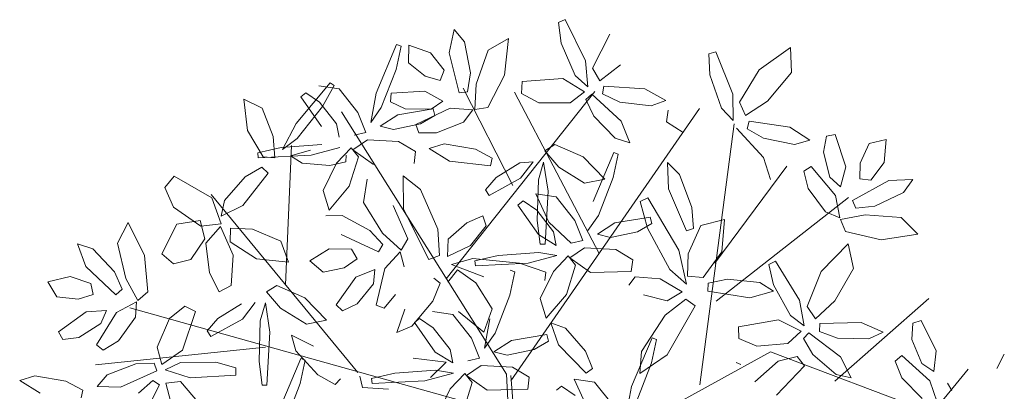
# Model space of a CAD drawing. Header units: millimetres. Extents: x -1567 to 968, y -503 to 481.
# Tile 53 of 145: x -502.01 to -498.9, y -74.14 to -72.97. Entities that reach past the tile are written whole.
import ezdxf

# ---------------------------------------------------------------- set-up
doc = ezdxf.new("R2010")
doc.units = ezdxf.units.MM
doc.layers.add('ARBOLES', color=2, linetype='Continuous')
doc.layers.add('cota', color=253, linetype='Continuous', lineweight=0)

# ---------------------------------------------------------------- blocks, each defined once
blk = doc.blocks.new('ARR2')
at = {"layer": 'ARBOLES', "color": 35, "lineweight": 5, "true_color": 0x906b47}
for p, q in [((2741.0943, 1215.9907), (2741.0724, 1215.982)), ((2741.158, 1215.861), (2741.0943, 1215.9907)), ((2740.7432, 1215.9601), (2740.7275, 1215.8854)), ((2740.7756, 1215.921), (2740.7432, 1215.9601)), ((2741.0724, 1215.982), (2741.0812, 1215.9163)), ((2740.9148, 1215.9314), (2740.8508, 1215.894)), ((2740.9022, 1215.8152), (2740.9148, 1215.9314)), ((2741.1806, 1215.8379), (2741.2344, 1215.9446)), ((2740.4969, 1215.758), (2740.5613, 1215.9124)), ((2740.5757, 1215.9071), (2740.5597, 1215.8335)), ((2740.5613, 1215.9124), (2740.5757, 1215.9071)), ((2740.6001, 1215.91), (2740.5986, 1215.8547)), ((2740.6682, 1215.8859), (2740.6001, 1215.91)), ((2740.7946, 1215.8229), (2740.7756, 1215.921)), ((2740.8508, 1215.894), (2740.8132, 1215.7865)), ((2741.0812, 1215.9163), (2741.1256, 1215.8145)), ((2741.706, 1215.8322), (2741.805, 1215.9032)), ((2741.805, 1215.9032), (2741.8089, 1215.8235)), ((2740.7117, 1215.8316), (2740.6682, 1215.8859)), ((2740.7275, 1215.8854), (2740.7593, 1215.7592)), ((2741.5701, 1215.8892), (2741.5475, 1215.8824)), ((2741.5475, 1215.8824), (2741.5511, 1215.8162)), ((2741.6232, 1215.7549), (2741.5701, 1215.8892)), ((2740.5986, 1215.8547), (2740.6513, 1215.8117)), ((2740.6992, 1215.7981), (2740.7117, 1215.8316)), ((2741.1652, 1215.7782), (2741.158, 1215.861)), ((2741.2032, 1215.7974), (2741.1806, 1215.8379)), ((2741.269, 1215.8479), (2741.2032, 1215.7974)), ((2741.644, 1215.7301), (2741.706, 1215.8322)), ((2740.6513, 1215.8117), (2740.6992, 1215.7981)), ((2740.7854, 1215.7631), (2740.7946, 1215.8229)), ((2740.8494, 1215.713), (2740.9022, 1215.8152)), ((2741.0867, 1215.8046), (2740.9583, 1215.7949)), ((2741.1544, 1215.7623), (2741.0867, 1215.8046)), ((2741.1256, 1215.8145), (2741.1652, 1215.7782)), ((2741.5511, 1215.8162), (2741.5873, 1215.7111)), ((2741.8089, 1215.8235), (2741.7329, 1215.7331)), ((2740.3517, 1215.7915), (2740.3638, 1215.7823)), ((2740.8132, 1215.7865), (2740.8081, 1215.7072)), ((2740.9583, 1215.7949), (2740.9557, 1215.7574)), ((2741.2157, 1215.7806), (2741.2116, 1215.756)), ((2741.3455, 1215.7719), (2741.2157, 1215.7806)), ((2741.4121, 1215.7357), (2741.3455, 1215.7719)), ((2740.651, 1215.7651), (2740.5439, 1215.7583)), ((2740.7079, 1215.7335), (2740.651, 1215.7651)), ((2740.7593, 1215.7592), (2740.7854, 1215.7631)), ((2740.9557, 1215.7574), (2741.0108, 1215.7283)), ((2741.1092, 1215.7278), (2741.1544, 1215.7623)), ((2741.1782, 1215.7554), (2741.1595, 1215.7388)), ((2741.1595, 1215.7388), (2741.1841, 1215.6858)), ((2741.2706, 1215.6699), (2741.1782, 1215.7554)), ((2741.2116, 1215.756), (2741.266, 1215.73)), ((2740.8081, 1215.7072), (2740.8494, 1215.713)), ((2741.0108, 1215.7283), (2741.1092, 1215.7278)), ((2741.266, 1215.73), (2741.3652, 1215.718)), ((2741.3652, 1215.718), (2741.4121, 1215.7357)), ((2741.419, 1215.7048), (2741.4134, 1215.6677)), ((2741.4134, 1215.6677), (2741.466, 1215.6343))]:
    blk.add_line(p, q, dxfattribs=at)
at = {"layer": 'ARBOLES', "color": 74, "lineweight": 5, "true_color": 0x4bb521}
for p, q in [((2740.5597, 1215.8335), (2740.5131, 1215.7133)), ((2740.2447, 1215.6629), (2740.3517, 1215.7915)), ((2740.3155, 1215.7818), (2740.3795, 1215.772)), ((2740.3638, 1215.7823), (2740.3269, 1215.7166)), ((2740.3795, 1215.772), (2740.4392, 1215.697)), ((2740.9283, 1215.4661), (2740.7715, 1215.7746)), ((2740.0784, 1215.739), (2740.1366, 1215.7108)), ((2740.0908, 1215.6409), (2740.0784, 1215.739)), ((2740.2591, 1215.7464), (2740.275, 1215.7598)), ((2740.3237, 1215.6533), (2740.2591, 1215.7464)), ((2740.275, 1215.7598), (2740.3182, 1215.7302)), ((2740.4795, 1215.666), (2740.4969, 1215.758)), ((2740.5439, 1215.7583), (2740.5421, 1215.7305)), ((2740.7181, 1215.1712), (2741.1878, 1215.7637)), ((2741.2009, 1215.2512), (2740.9339, 1215.7613)), ((2740.1366, 1215.7108), (2740.1716, 1215.6216)), ((2740.3269, 1215.7166), (2740.2471, 1215.6155)), ((2740.3182, 1215.7302), (2740.3715, 1215.6613)), ((2740.5131, 1215.7133), (2740.4795, 1215.666)), ((2740.5421, 1215.7305), (2740.5883, 1215.7088)), ((2740.5649, 1215.69), (2740.6768, 1215.7084)), ((2740.5883, 1215.7088), (2740.6705, 1215.7081)), ((2740.7306, 1215.7109), (2740.6224, 1215.6593)), ((2740.6705, 1215.7081), (2740.7079, 1215.7335)), ((2740.6768, 1215.7084), (2740.682, 1215.6882)), ((2740.8019, 1215.7058), (2740.7306, 1215.7109)), ((2740.9225, 1214.8488), (2741.5179, 1215.7101)), ((2740.9083, 1214.8699), (2740.3874, 1215.6998)), ((2740.4392, 1215.697), (2740.4639, 1215.6344)), ((2740.5097, 1215.6541), (2740.5649, 1215.69)), ((2740.682, 1215.6882), (2740.6367, 1215.6619)), ((2740.7731, 1215.6667), (2740.8019, 1215.7058)), ((2741.1841, 1215.6858), (2741.2513, 1215.6163)), ((2740.2011, 1215.5801), (2740.2447, 1215.6629)), ((2740.3715, 1215.6613), (2740.3799, 1215.6189)), ((2740.5516, 1215.6435), (2740.5097, 1215.6541)), ((2740.6367, 1215.6619), (2740.5516, 1215.6435)), ((2740.6224, 1215.6593), (2740.6314, 1215.633)), ((2740.6878, 1215.6326), (2740.7731, 1215.6667)), ((2741.2979, 1215.6015), (2741.2706, 1215.6699)), ((2740.1395, 1215.5571), (2740.0908, 1215.6409)), ((2740.1716, 1215.6216), (2740.1769, 1215.5545)), ((2740.2471, 1215.6155), (2740.2011, 1215.5801)), ((2740.4639, 1215.6344), (2740.4274, 1215.6259)), ((2740.6314, 1215.633), (2740.6878, 1215.6326)), ((2741.2513, 1215.6163), (2741.2979, 1215.6015)), ((2740.1231, 1215.5696), (2740.1965, 1215.5868)), ((2740.1965, 1215.5868), (2740.325, 1215.5964)), ((2740.2106, 1215.153), (2740.2292, 1215.5932)), ((2740.3822, 1215.5865), (2740.2916, 1215.5626)), ((2740.3715, 1215.5367), (2740.4174, 1215.5861)), ((2740.4174, 1215.5861), (2740.4407, 1215.5567)), ((2740.4696, 1215.6112), (2740.4227, 1215.5791)), ((2740.5679, 1215.6056), (2740.4696, 1215.6112)), ((2740.6214, 1215.5737), (2740.5679, 1215.6056)), ((2740.7118, 1215.5988), (2740.6641, 1215.5836)), ((2740.6641, 1215.5836), (2740.7288, 1215.5439)), ((2740.8103, 1215.5817), (2740.7118, 1215.5988)), ((2741.0299, 1215.5757), (2741.0615, 1215.5959)), ((2741.0615, 1215.5959), (2741.1505, 1215.5575)), ((2740.1246, 1215.5544), (2740.1231, 1215.5696)), ((2740.2916, 1215.5626), (2740.1246, 1215.5544)), ((2740.1769, 1215.5545), (2740.1395, 1215.5571)), ((2740.2265, 1215.5599), (2740.2898, 1215.578)), ((2740.2634, 1215.5374), (2740.2265, 1215.5599)), ((2740.4021, 1215.5626), (2740.4012, 1215.5418)), ((2740.4407, 1215.5567), (2740.412, 1215.4642)), ((2740.4227, 1215.5791), (2740.4881, 1215.5333)), ((2740.6169, 1215.5365), (2740.6214, 1215.5737)), ((2740.8633, 1215.553), (2740.8103, 1215.5817)), ((2740.858, 1215.5286), (2740.8633, 1215.553)), ((2741.074, 1215.5249), (2741.0299, 1215.5757)), ((2741.1505, 1215.5575), (2741.2188, 1215.4861)), ((2741.1825, 1215.4165), (2741.247, 1215.5708)), ((2741.2613, 1215.5656), (2741.2453, 1215.4919)), ((2741.247, 1215.5708), (2741.2613, 1215.5656)), ((2740.1362, 1215.5242), (2740.0835, 1215.4945)), ((2740.1553, 1215.5061), (2740.1362, 1215.5242)), ((2740.3501, 1215.53), (2740.2634, 1215.5374)), ((2740.3295, 1215.4506), (2740.3715, 1215.5367)), ((2740.4012, 1215.5418), (2740.3501, 1215.53)), ((2740.7288, 1215.5439), (2740.858, 1215.5286)), ((2740.8761, 1215.4923), (2740.9502, 1215.538)), ((2740.9502, 1215.538), (2740.9932, 1215.5419)), ((2740.9932, 1215.5419), (2740.9531, 1215.4897)), ((2741.0098, 1215.485), (2741.0257, 1215.5408)), ((2741.0257, 1215.5408), (2741.0399, 1215.4482)), ((2741.1553, 1215.4741), (2741.074, 1215.5249)), ((2740.0756, 1215.4032), (2740.1553, 1215.5061)), ((2740.5822, 1215.4968), (2740.5832, 1215.3922)), ((2740.637, 1215.4539), (2740.5822, 1215.4968)), ((2740.8421, 1215.4525), (2740.8761, 1215.4923)), ((2740.9531, 1215.4897), (2740.8537, 1215.4352)), ((2741.2453, 1215.4919), (2741.1987, 1215.3718)), ((2740.412, 1215.4642), (2740.3481, 1215.3887)), ((2740.4684, 1215.4864), (2740.4573, 1215.4131)), ((2741.0058, 1215.3562), (2741.0098, 1215.485)), ((2741.2188, 1215.4861), (2741.1553, 1215.4741)), ((2740.6912, 1215.3281), (2740.637, 1215.4539)), ((2740.8537, 1215.4352), (2740.8421, 1215.4525)), ((2741.0012, 1215.4403), (2741.0651, 1215.4305)), ((2741.0418, 1215.3502), (2741.0012, 1215.4403)), ((2741.0399, 1215.4482), (2741.0305, 1215.2812)), ((2741.0651, 1215.4305), (2741.1248, 1215.3555)), ((2740.9447, 1215.4048), (2740.9607, 1215.4183)), ((2741.0094, 1215.3118), (2740.9447, 1215.4048)), ((2740.9607, 1215.4183), (2741.0038, 1215.3887)), ((2741.0038, 1215.3887), (2741.0571, 1215.3198)), ((2741.1987, 1215.3718), (2741.1651, 1215.3244)), ((2741.2505, 1215.3485), (2741.3624, 1215.3668)), ((2741.113, 1215.2844), (2741.0418, 1215.3502)), ((2741.1248, 1215.3555), (2741.1496, 1215.2929)), ((2741.1954, 1215.3126), (2741.2505, 1215.3485)), ((2741.2372, 1215.3019), (2741.1954, 1215.3126)), ((2741.3223, 1215.3204), (2741.2372, 1215.3019)), ((2741.1496, 1215.2929), (2741.113, 1215.2844)), ((2741.103, 1215.2445), (2741.1263, 1215.2152)), ((2741.1552, 1215.2696), (2741.1083, 1215.2375)), ((2741.2535, 1215.2641), (2741.1552, 1215.2696)), ((2741.307, 1215.2322), (2741.2535, 1215.2641)), ((2741.1263, 1215.2152), (2741.0976, 1215.1226)), ((2741.1083, 1215.2375), (2741.1738, 1215.1918)), ((2741.1738, 1215.1918), (2741.3025, 1215.1949)), ((2741.0976, 1215.1226), (2741.0338, 1215.0471)), ((2741.4091, 1215.057), (2741.3349, 1214.9418)), ((2741.0488, 1215.0328), (2741.0725, 1214.9631)), ((2741.0945, 1215.0156), (2741.0488, 1215.0328)), ((2741.1581, 1214.9428), (2741.0945, 1215.0156)), ((2741.0725, 1214.9631), (2741.1604, 1214.873)), ((2741.3037, 1214.8311), (2741.3682, 1214.9854)), ((2741.3825, 1214.9802), (2741.3665, 1214.9065)), ((2741.18, 1214.8886), (2741.1581, 1214.9428)), ((2741.3349, 1214.9418), (2741.3299, 1214.8724)), ((2741.3299, 1214.8724), (2741.4162, 1214.9316)), ((2741.3665, 1214.9065), (2741.3199, 1214.7864)), ((2741.1604, 1214.873), (2741.18, 1214.8886)), ((2741.1224, 1214.8549), (2741.1863, 1214.8451)), ((2741.1631, 1214.7648), (2741.1224, 1214.8549)), ((2741.1863, 1214.8451), (2741.246, 1214.7701)), ((2741.0659, 1214.8194), (2741.0819, 1214.8328)), ((2741.0819, 1214.8328), (2741.1251, 1214.8032)), ((2741.2863, 1214.739), (2741.3037, 1214.8311))]:
    blk.add_line(p, q, dxfattribs=at)
at = {"layer": 'ARBOLES', "color": 86, "lineweight": 5, "true_color": 0x1a760a}
for p, q in [((2741.6239, 1215.6718), (2741.6232, 1215.7549)), ((2741.5873, 1215.7111), (2741.6239, 1215.6718)), ((2741.6633, 1215.6879), (2741.644, 1215.7301)), ((2741.7329, 1215.7331), (2741.6633, 1215.6879)), ((2741.5187, 1214.8365), (2741.6275, 1215.6613)), ((2741.7204, 1215.5555), (2741.635, 1215.648)), ((2741.6744, 1215.6702), (2741.6684, 1215.6459)), ((2741.6684, 1215.6459), (2741.7206, 1215.6158)), ((2741.8031, 1215.6512), (2741.6744, 1215.6702)), ((2741.8666, 1215.6098), (2741.8031, 1215.6512)), ((2741.7206, 1215.6158), (2741.8185, 1215.596)), ((2741.8185, 1215.596), (2741.8666, 1215.6098)), ((2741.7421, 1215.4851), (2741.7204, 1215.5555)), ((2741.5662, 1215.2212), (2741.7939, 1215.5281)), ((2741.4996, 1215.3311), (2741.4942, 1215.3972)), ((2741.5223, 1215.3397), (2741.4825, 1215.251)), ((2741.5973, 1215.3589), (2741.5223, 1215.3397)), ((2741.5881, 1215.2565), (2741.5973, 1215.3589)), ((2741.4773, 1215.3236), (2741.4996, 1215.3311)), ((2741.4765, 1215.1551), (2741.4524, 1215.262)), ((2741.4825, 1215.251), (2741.4805, 1215.1803)), ((2741.5298, 1215.1761), (2741.5881, 1215.2565)), ((2741.7583, 1215.2279), (2741.7373, 1215.2173)), ((2741.7373, 1215.2173), (2741.7521, 1215.1527)), ((2741.8337, 1215.1046), (2741.7583, 1215.2279)), ((2741.4805, 1215.1803), (2741.5298, 1215.1761)), ((2741.8584, 1215.0838), (2741.902, 1215.195)), ((2741.544, 1215.1331), (2741.5456, 1215.158)), ((2741.5456, 1215.158), (2741.6063, 1215.1709)), ((2741.6063, 1215.1709), (2741.7088, 1215.1601)), ((2741.7088, 1215.1601), (2741.7519, 1215.1323)), ((2741.7521, 1215.1527), (2741.8057, 1215.0554)), ((2741.4632, 1215.1309), (2741.416, 1215.102)), ((2741.6766, 1215.1121), (2741.544, 1215.1331)), ((2741.7519, 1215.1323), (2741.6766, 1215.1121)), ((2741.4748, 1215.1076), (2741.4091, 1215.057)), ((2741.4162, 1214.9316), (2741.5043, 1215.0867)), ((2741.5043, 1215.0867), (2741.4748, 1215.1076)), ((2741.8486, 1215.0229), (2741.8337, 1215.1046)), ((2741.9455, 1215.1019), (2741.8846, 1215.0455)), ((2741.8057, 1215.0554), (2741.8486, 1215.0229)), ((2741.8846, 1215.0455), (2741.8584, 1215.0838)), ((2741.768, 1215.0419), (2741.641, 1215.0204)), ((2741.8393, 1215.006), (2741.768, 1215.0419)), ((2741.8986, 1215.03), (2741.8968, 1215.005)), ((2741.641, 1215.0204), (2741.6419, 1214.9829)), ((2741.7975, 1214.9675), (2741.8393, 1215.006)), ((2741.8636, 1215.0014), (2741.8465, 1214.9832)), ((2741.9635, 1214.9248), (2741.8636, 1215.0014)), ((2741.8968, 1215.005), (2741.9534, 1214.9843)), ((2741.6419, 1214.9829), (2741.6994, 1214.959)), ((2741.6994, 1214.959), (2741.7975, 1214.9675)), ((2741.8465, 1214.9832), (2741.8759, 1214.9326)), ((2741.3693, 1214.7358), (2741.7422, 1214.9411)), ((2741.8759, 1214.9326), (2741.9493, 1214.8697)), ((2741.6338, 1214.9067), (2741.6481, 1214.9014)), ((2741.7663, 1214.9113), (2741.6928, 1214.8459)), ((2741.8267, 1214.9266), (2741.7663, 1214.9113)), ((2741.8498, 1214.897), (2741.8267, 1214.9266)), ((2741.7609, 1214.8039), (2741.8498, 1214.897))]:
    blk.add_line(p, q, dxfattribs=at)
at = {"layer": 'ARBOLES', "color": 88, "lineweight": 5, "true_color": 0x0d3805}
for p, q in [((2741.9192, 1215.6226), (2741.9098, 1215.5724)), ((2741.9465, 1215.6279), (2741.9192, 1215.6226)), ((2741.9801, 1215.5259), (2741.9465, 1215.6279)), ((2742.0536, 1215.5992), (2742.0253, 1215.5373)), ((2742.1076, 1215.6116), (2742.0536, 1215.5992)), ((2742.1014, 1215.5397), (2742.1076, 1215.6116)), ((2741.9098, 1215.5724), (2741.9299, 1215.4927)), ((2741.8706, 1215.5269), (2741.8474, 1215.5116)), ((2741.9477, 1215.4352), (2741.8706, 1215.5269)), ((2741.9639, 1215.4629), (2741.9801, 1215.5259)), ((2742.0253, 1215.5373), (2742.0242, 1215.4876)), ((2742.0597, 1215.4839), (2742.1014, 1215.5397)), ((2741.8474, 1215.5116), (2741.8611, 1215.4569)), ((2741.9299, 1215.4927), (2741.9639, 1215.4629)), ((2742.1159, 1215.4822), (2742.0017, 1215.4196)), ((2742.0242, 1215.4876), (2742.0597, 1215.4839)), ((2742.1921, 1215.4858), (2742.1159, 1215.4822)), ((2742.1624, 1215.4446), (2742.1921, 1215.4858)), ((2741.5703, 1215.1013), (2741.9884, 1215.4291)), ((2741.8611, 1215.4569), (2741.9156, 1215.3829)), ((2741.9608, 1215.3649), (2741.9477, 1215.4352)), ((2742.0722, 1215.4015), (2742.1624, 1215.4446)), ((2742.0017, 1215.4196), (2742.012, 1215.3953)), ((2742.012, 1215.3953), (2742.0722, 1215.4015)), ((2741.9156, 1215.3829), (2741.9608, 1215.3649)), ((2742.0417, 1215.3743), (2741.9636, 1215.3592)), ((2742.1552, 1215.365), (2742.0417, 1215.3743)), ((2742.2075, 1215.3125), (2742.1552, 1215.365)), ((2741.9636, 1215.3592), (2741.9797, 1215.3208)), ((2741.9797, 1215.3208), (2742.0919, 1215.2954)), ((2742.0919, 1215.2954), (2742.2075, 1215.3125)), ((2741.902, 1215.195), (2741.9874, 1215.2819)), ((2741.9874, 1215.2819), (2742.0049, 1215.204)), ((2742.0049, 1215.204), (2741.9455, 1215.1019)), ((2741.9454, 1214.8481), (2742.2422, 1215.1094)), ((2742.0286, 1215.0333), (2741.8986, 1215.03)), ((2742.0983, 1215.0034), (2742.0286, 1215.0333)), ((2742.1915, 1215.0311), (2742.1891, 1214.98)), ((2742.2178, 1215.04), (2742.1915, 1215.0311)), ((2742.2652, 1214.9437), (2742.2178, 1215.04)), ((2742.0533, 1214.9815), (2742.0983, 1215.0034)), ((2741.9534, 1214.9843), (2742.0533, 1214.9815)), ((2742.1891, 1214.98), (2742.22, 1214.9038)), ((2741.7422, 1214.9411), (2742.4277, 1214.6823)), ((2742.1566, 1214.9296), (2742.1357, 1214.9112)), ((2742.2457, 1214.8494), (2742.1566, 1214.9296)), ((2742.2579, 1214.879), (2742.2652, 1214.9437)), ((2742.457, 1214.8885), (2742.4807, 1214.9334)), ((2741.997, 1214.8592), (2741.9635, 1214.9248)), ((2742.1357, 1214.9112), (2742.1569, 1214.8589)), ((2742.22, 1214.9038), (2742.2579, 1214.879)), ((2741.9493, 1214.8697), (2741.997, 1214.8592)), ((2742.0863, 1214.5442), (2742.3668, 1214.8866)), ((2742.1569, 1214.8589), (2742.2212, 1214.7932)), ((2742.2684, 1214.7816), (2742.2457, 1214.8494)), ((2742.3013, 1214.8415), (2742.3149, 1214.8188))]:
    blk.add_line(p, q, dxfattribs=at)
at = {"layer": 'ARBOLES', "color": 78, "lineweight": 5, "true_color": 0x296312}
for p, q in [((2741.4174, 1215.5395), (2741.4204, 1215.4564)), ((2741.4551, 1215.5012), (2741.4174, 1215.5395)), ((2741.4942, 1215.3972), (2741.4551, 1215.5012)), ((2741.3544, 1215.4279), (2741.3308, 1215.416)), ((2741.4524, 1215.262), (2741.3544, 1215.4279)), ((2741.4204, 1215.4564), (2741.4773, 1215.3236)), ((2741.3308, 1215.416), (2741.3536, 1215.3313)), ((2741.3624, 1215.3668), (2741.3676, 1215.3466)), ((2741.3676, 1215.3466), (2741.3223, 1215.3204)), ((2741.3536, 1215.3313), (2741.424, 1215.2008)), ((2741.3025, 1215.1949), (2741.307, 1215.2322)), ((2741.424, 1215.2008), (2741.4765, 1215.1551)), ((2741.2944, 1215.1514), (2741.3146, 1215.1778)), ((2741.3146, 1215.1778), (2741.3933, 1215.1714)), ((2741.3933, 1215.1714), (2741.4632, 1215.1309)), ((2741.416, 1215.102), (2741.3407, 1215.1213)), ((2741.3682, 1214.9854), (2741.3825, 1214.9802))]:
    blk.add_line(p, q, dxfattribs=at)
at = {"layer": 'ARBOLES', "color": 82, "lineweight": 5, "true_color": 0x49ca12}
for p, q in [((2739.8586, 1215.4962), (2739.8296, 1215.4607)), ((2739.9781, 1215.4281), (2739.8586, 1215.4962)), ((2740.0835, 1215.4945), (2740.0179, 1215.4191)), ((2739.8296, 1215.4607), (2739.8571, 1215.3984)), ((2740.4388, 1214.8759), (2739.976, 1215.4379)), ((2740.0073, 1215.3451), (2739.9781, 1215.4281)), ((2740.3481, 1215.3887), (2740.3295, 1215.4506)), ((2739.8571, 1215.3984), (2739.9431, 1215.3383)), ((2740.0179, 1215.4191), (2740.0071, 1215.3694)), ((2740.0071, 1215.3694), (2740.0756, 1215.4032)), ((2740.4573, 1215.4131), (2740.5173, 1215.3163)), ((2740.5972, 1215.2983), (2740.5509, 1215.4036)), ((2740.389, 1215.3716), (2740.3382, 1215.371)), ((2740.4773, 1215.3247), (2740.389, 1215.3716)), ((2740.5832, 1215.3922), (2740.6628, 1215.2325)), ((2740.7827, 1215.3491), (2740.8336, 1215.3707)), ((2740.8336, 1215.3707), (2740.8442, 1215.3391)), ((2739.7133, 1215.35), (2739.6795, 1215.2841)), ((2739.7653, 1215.2453), (2739.7133, 1215.35)), ((2739.8676, 1215.3444), (2739.8196, 1215.2508)), ((2739.9413, 1215.356), (2739.8676, 1215.3444)), ((2739.9561, 1215.2983), (2739.9413, 1215.356)), ((2739.9431, 1215.3383), (2740.0073, 1215.3451)), ((2740.0056, 1215.3371), (2739.9592, 1215.2846)), ((2740.0452, 1215.2467), (2740.0056, 1215.3371)), ((2740.7247, 1215.2973), (2740.7827, 1215.3491)), ((2740.8442, 1215.3391), (2740.795, 1215.2774)), ((2741.0152, 1215.2814), (2741.0058, 1215.3562)), ((2740.0367, 1215.3322), (2740.0362, 1215.2887)), ((2740.106, 1215.3285), (2740.0367, 1215.3322)), ((2740.1957, 1215.291), (2740.106, 1215.3285)), ((2740.3865, 1215.3118), (2740.5047, 1215.2573)), ((2740.5181, 1215.28), (2740.4773, 1215.3247)), ((2740.5173, 1215.3163), (2740.5759, 1215.2626)), ((2740.6966, 1215.2453), (2740.6912, 1215.3281)), ((2741.0655, 1215.2774), (2741.0094, 1215.3118)), ((2741.0571, 1215.3198), (2741.0655, 1215.2774)), ((2739.5532, 1215.2819), (2739.5802, 1215.2105)), ((2739.6016, 1215.2664), (2739.5532, 1215.2819)), ((2739.6795, 1215.2841), (2739.7057, 1215.1732)), ((2739.9112, 1215.2329), (2739.9561, 1215.2983)), ((2739.9592, 1215.2846), (2739.9701, 1215.1908)), ((2740.0362, 1215.2887), (2740.1191, 1215.2351)), ((2740.22, 1215.2242), (2740.1957, 1215.291)), ((2740.5047, 1215.2573), (2740.5181, 1215.28)), ((2740.5759, 1215.2626), (2740.5972, 1215.2983)), ((2740.7224, 1215.242), (2740.7247, 1215.2973)), ((2740.795, 1215.2774), (2740.7224, 1215.242)), ((2741.0305, 1215.2812), (2741.0152, 1215.2814)), ((2739.6704, 1215.1939), (2739.6016, 1215.2664)), ((2739.7758, 1215.1308), (2739.7653, 1215.2453)), ((2739.8196, 1215.2508), (2739.8566, 1215.2193)), ((2740.0388, 1215.1509), (2740.0452, 1215.2467)), ((2740.3489, 1215.266), (2740.2873, 1215.2282)), ((2740.4185, 1215.2657), (2740.3489, 1215.266)), ((2740.4367, 1215.2349), (2740.4185, 1215.2657)), ((2740.573, 1215.2569), (2740.5243, 1215.2046)), ((2740.5854, 1215.2099), (2740.573, 1215.2569)), ((2740.6628, 1215.2325), (2740.6966, 1215.2453)), ((2740.8087, 1215.2281), (2740.8821, 1215.2453)), ((2740.8821, 1215.2453), (2741.0106, 1215.2549)), ((2741.0678, 1215.245), (2740.9772, 1215.2211)), ((2741.0106, 1215.2549), (2741.0678, 1215.245)), ((2741.0571, 1215.1952), (2741.103, 1215.2445)), ((2739.5802, 1215.2105), (2739.675, 1215.1212)), ((2739.8566, 1215.2193), (2739.9112, 1215.2329)), ((2740.1191, 1215.2351), (2740.22, 1215.2242)), ((2740.2873, 1215.2282), (2740.3294, 1215.1922)), ((2740.396, 1215.2062), (2740.4367, 1215.2349)), ((2740.8023, 1215.2355), (2740.735, 1215.2174)), ((2740.735, 1215.2174), (2740.8372, 1215.1779)), ((2740.9499, 1215.2212), (2740.8023, 1215.2355)), ((2740.8102, 1215.2129), (2740.8087, 1215.2281)), ((2740.9772, 1215.2211), (2740.8102, 1215.2129)), ((2741.0329, 1215.1928), (2740.9499, 1215.2212)), ((2739.53, 1215.179), (2739.4596, 1215.1626)), ((2739.5959, 1215.1565), (2739.53, 1215.179)), ((2739.6949, 1215.1385), (2739.6704, 1215.1939)), ((2739.9701, 1215.1908), (2740.0006, 1215.1305)), ((2740.3294, 1215.1922), (2740.396, 1215.2062)), ((2740.4924, 1215.2011), (2740.4321, 1215.1766)), ((2740.4887, 1215.156), (2740.4924, 1215.2011)), ((2740.5243, 1215.2046), (2740.4964, 1215.088)), ((2740.7537, 1215.2001), (2740.7228, 1215.1616)), ((2740.8113, 1215.159), (2740.7537, 1215.2001)), ((2740.9348, 1215.194), (2740.9188, 1215.1203)), ((2740.9205, 1215.1992), (2740.9348, 1215.194)), ((2741.0151, 1215.1091), (2741.0571, 1215.1952)), ((2741.0296, 1215.1667), (2741.0329, 1215.1928)), ((2739.4596, 1215.1626), (2739.4881, 1215.1152)), ((2739.6034, 1215.1216), (2739.5959, 1215.1565)), ((2739.7057, 1215.1732), (2739.7441, 1215.1036)), ((2740.0006, 1215.1305), (2740.0388, 1215.1509)), ((2740.151, 1215.1302), (2740.1826, 1215.1504)), ((2740.1826, 1215.1504), (2740.2716, 1215.112)), ((2740.4321, 1215.1766), (2740.3701, 1215.089)), ((2740.4365, 1215.0925), (2740.4887, 1215.156)), ((2740.6989, 1215.1584), (2740.6758, 1215.1009)), ((2740.6791, 1215.1737), (2740.6989, 1215.1584)), ((2740.8627, 1215.0765), (2740.8113, 1215.159)), ((2739.5557, 1215.1074), (2739.6034, 1215.1216)), ((2739.675, 1215.1212), (2739.6949, 1215.1385)), ((2739.7441, 1215.1036), (2739.7758, 1215.1308)), ((2740.1952, 1215.0794), (2740.151, 1215.1302)), ((2740.5225, 1215.0785), (2740.5583, 1215.122)), ((2740.9188, 1215.1203), (2740.8722, 1215.0002)), ((2739.4881, 1215.1152), (2739.5557, 1215.1074)), ((2739.7396, 1215.0992), (2739.6768, 1215.065)), ((2739.7365, 1215.0507), (2739.7396, 1215.0992)), ((2739.8927, 1215.0854), (2739.8445, 1215.0461)), ((2739.9262, 1215.0684), (2739.8927, 1215.0854)), ((2739.9972, 1215.0468), (2740.0713, 1215.0925)), ((2740.1143, 1215.0964), (2740.0742, 1215.0442)), ((2740.1309, 1215.0394), (2740.1468, 1215.0953)), ((2740.1468, 1215.0953), (2740.161, 1215.0027)), ((2740.2716, 1215.112), (2740.34, 1215.0406)), ((2740.3701, 1215.089), (2740.3905, 1215.0702)), ((2740.3905, 1215.0702), (2740.4365, 1215.0925)), ((2740.4964, 1215.088), (2740.5225, 1215.0785)), ((2740.6758, 1215.1009), (2740.6097, 1215.0218)), ((2741.0338, 1215.0471), (2741.0151, 1215.1091)), ((2739.5805, 1215.0678), (2739.4939, 1215.0044)), ((2739.6455, 1215.0719), (2739.5805, 1215.0678)), ((2739.6768, 1215.065), (2739.6133, 1214.9633)), ((2739.6277, 1215.0303), (2739.6455, 1215.0719)), ((2740.9134, 1214.7457), (2739.7186, 1215.0803)), ((2739.885, 1214.9464), (2739.9262, 1215.0684)), ((2740.2764, 1215.0286), (2740.1952, 1215.0794)), ((2740.5625, 1215.0016), (2740.5878, 1215.0754)), ((2740.6747, 1215.0687), (2740.7386, 1215.0588)), ((2740.7386, 1215.0588), (2740.7983, 1214.9839)), ((2740.757, 1215.0683), (2740.8369, 1215.0035)), ((2740.8369, 1215.0035), (2740.8627, 1215.0765)), ((2739.558, 1214.9867), (2739.6277, 1215.0303)), ((2739.6829, 1214.976), (2739.7365, 1215.0507)), ((2739.8445, 1215.0461), (2739.8056, 1214.9557)), ((2739.9632, 1215.007), (2739.9972, 1215.0468)), ((2740.0742, 1215.0442), (2739.9748, 1214.9897)), ((2740.1269, 1214.9107), (2740.1309, 1215.0394)), ((2740.34, 1215.0406), (2740.2764, 1215.0286)), ((2740.6182, 1215.0332), (2740.6342, 1215.0466)), ((2740.6829, 1214.9401), (2740.6182, 1215.0332)), ((2740.6342, 1215.0466), (2740.6773, 1215.017)), ((2740.8386, 1214.9528), (2740.856, 1215.0449)), ((2739.4939, 1215.0044), (2739.5073, 1214.9801)), ((2739.9748, 1214.9897), (2739.9632, 1215.007)), ((2740.161, 1215.0027), (2740.1516, 1214.8357)), ((2740.2295, 1214.9936), (2740.2993, 1214.9588)), ((2740.2433, 1214.9442), (2740.2295, 1214.9936)), ((2740.6097, 1215.0218), (2740.5625, 1215.0016)), ((2740.6773, 1215.017), (2740.7306, 1214.9481)), ((2740.8722, 1215.0002), (2740.8386, 1214.9528)), ((2740.9241, 1214.9768), (2741.0359, 1214.9952)), ((2741.0359, 1214.9952), (2741.0411, 1214.975)), ((2739.5073, 1214.9801), (2739.558, 1214.9867)), ((2739.6133, 1214.9633), (2739.6351, 1214.946)), ((2739.6351, 1214.946), (2739.6829, 1214.976)), ((2740.7983, 1214.9839), (2740.8231, 1214.9213)), ((2740.8689, 1214.941), (2740.9241, 1214.9768)), ((2741.0411, 1214.975), (2740.9958, 1214.9488)), ((2740.1478, 1214.9555), (2739.6101, 1214.8999)), ((2739.8056, 1214.9557), (2739.8197, 1214.9006)), ((2739.8197, 1214.9006), (2739.885, 1214.9464)), ((2740.3129, 1214.8681), (2740.2433, 1214.9442)), ((2740.739, 1214.9057), (2740.6829, 1214.9401)), ((2740.7306, 1214.9481), (2740.739, 1214.9057)), ((2740.9107, 1214.9303), (2740.8689, 1214.941)), ((2740.9958, 1214.9488), (2740.9107, 1214.9303)), ((2739.7376, 1214.9031), (2739.6474, 1214.8683)), ((2739.7961, 1214.9051), (2739.7376, 1214.9031)), ((2739.804, 1214.8814), (2739.7961, 1214.9051)), ((2739.879, 1214.9068), (2739.8301, 1214.8844)), ((2739.9901, 1214.9079), (2739.879, 1214.9068)), ((2740.054, 1214.8904), (2739.9901, 1214.9079)), ((2740.1363, 1214.8359), (2740.1269, 1214.9107)), ((2740.194, 1214.7655), (2740.2585, 1214.9199)), ((2740.2728, 1214.9146), (2740.2568, 1214.841)), ((2740.2585, 1214.9199), (2740.2728, 1214.9146)), ((2740.7178, 1214.9084), (2740.6139, 1214.9213)), ((2740.668, 1214.8597), (2740.7178, 1214.9084)), ((2740.8231, 1214.9213), (2740.7866, 1214.9128)), ((2739.6474, 1214.8683), (2739.6156, 1214.8313)), ((2739.6893, 1214.8297), (2739.804, 1214.8814)), ((2739.8301, 1214.8844), (2739.9091, 1214.8588)), ((2740.0534, 1214.8668), (2740.054, 1214.8904)), ((2740.3669, 1214.8376), (2740.3129, 1214.8681)), ((2740.4822, 1214.8564), (2740.5556, 1214.8737)), ((2740.5556, 1214.8737), (2740.6841, 1214.8833)), ((2740.7413, 1214.8734), (2740.6508, 1214.8495)), ((2740.6841, 1214.8833), (2740.7413, 1214.8734)), ((2740.7306, 1214.8236), (2740.7765, 1214.8729)), ((2740.7765, 1214.8729), (2740.7999, 1214.8436)), ((2740.8288, 1214.898), (2740.7818, 1214.8659)), ((2740.927, 1214.8924), (2740.8288, 1214.898)), ((2740.9352, 1214.3642), (2740.9083, 1214.8699)), ((2740.9805, 1214.8605), (2740.927, 1214.8924)), ((2739.4186, 1214.8655), (2739.3709, 1214.8502)), ((2739.3709, 1214.8502), (2739.4356, 1214.8106)), ((2739.5171, 1214.8484), (2739.4186, 1214.8655)), ((2739.5701, 1214.8197), (2739.5171, 1214.8484)), ((2739.7915, 1214.8504), (2739.7464, 1214.8104)), ((2739.754, 1214.7209), (2739.8126, 1214.837)), ((2739.8126, 1214.837), (2739.7915, 1214.8504)), ((2739.833, 1214.842), (2739.8791, 1214.847)), ((2739.8538, 1214.7616), (2739.833, 1214.842)), ((2739.8791, 1214.847), (2739.9563, 1214.7558)), ((2739.9091, 1214.8588), (2740.0534, 1214.8668)), ((2740.2568, 1214.841), (2740.2102, 1214.7209)), ((2740.3846, 1214.8552), (2740.3669, 1214.8376)), ((2740.4451, 1214.8636), (2740.4533, 1214.8284)), ((2740.4837, 1214.8412), (2740.4822, 1214.8564)), ((2740.6508, 1214.8495), (2740.4837, 1214.8412)), ((2740.7999, 1214.8436), (2740.7711, 1214.751)), ((2740.7818, 1214.8659), (2740.8473, 1214.8202)), ((2740.9588, 1214.3743), (2740.9225, 1214.8658)), ((2740.976, 1214.8233), (2740.9805, 1214.8605)), ((2739.5648, 1214.7953), (2739.5701, 1214.8197)), ((2739.6156, 1214.8313), (2739.6893, 1214.8297)), ((2740.1516, 1214.8357), (2740.1363, 1214.8359)), ((2740.4533, 1214.8284), (2740.5361, 1214.8228)), ((2740.6886, 1214.7374), (2740.7306, 1214.8236)), ((2740.8473, 1214.8202), (2740.976, 1214.8233))]:
    blk.add_line(p, q, dxfattribs=at)

msp = doc.modelspace()

# ---------------------------------------------------------------- block references
at = {"layer": 'cota'}
msp.add_blockref('ARR2', (-3241.3821, -1288.9598), dxfattribs=at)

doc.saveas('drawing.dxf')
